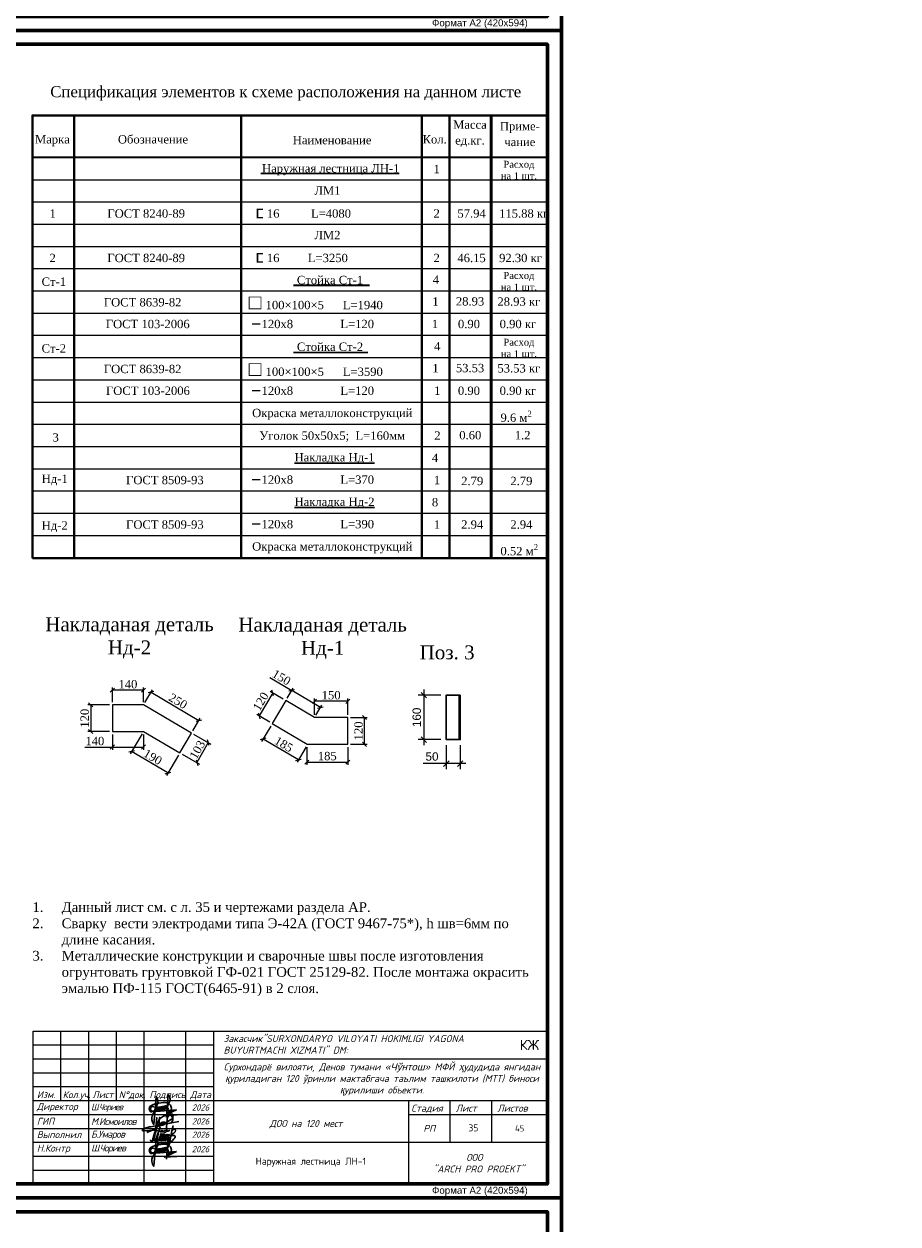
# Model space of a CAD drawing. Header units: millimetres. Extents: x 2063114 to 14983986, y -126020516 to 213791.
# Tile 214 of 256: x 2360466 to 2391897, y -1369943 to -1326772. Entities that reach past the tile are written whole.
import ezdxf
from ezdxf.enums import TextEntityAlignment as Align

# ---------------------------------------------------------------- set-up
doc = ezdxf.new("R2010")
doc.units = ezdxf.units.MM
doc.layers.get('Defpoints').update_dxf_attribs({"color": 6, "lineweight": 35})
for name, color, linetype, lineweight in [('0_Ном._пера__7', 7, 'Continuous', 30), ('TABL', 250, 'Continuous', 20), ('TEXT', 7, 'Continuous', 30), ('yol_Ном._пера__7', 7, 'Continuous', 30), ('АСО-Размеры-цепочки', 7, 'Continuous', 13), ('план', 7, 'Continuous', 20), ('Текст', 7, 'Continuous', 15), ('Фундаменты', 252, 'Continuous', 25)]:
    doc.layers.add(name, color=color, linetype=linetype, lineweight=lineweight)
doc.layers.add('_print', color=6, linetype='Continuous', lineweight=60, plot=False)
doc.styles.add('Ages', font='times.ttf')
doc.styles.add('GOST 2.304', font='isocpeur.ttf', dxfattribs={"oblique": 15})
doc.styles.add('PDF ISOCPEUR', font='isocpeur.ttf')
doc.styles.get("Standard").update_dxf_attribs({"font": 'arial.ttf'})
doc.styles.add('TIMES', font='times.ttf')
doc.styles.add('Times New Roman', font='times.ttf')
doc.styles.add('V@ler@Live', font='isocpeui.ttf')
doc.styles.add('СГЕНЕРИР_СТИЛЬ_1', font='times.ttf')
doc.styles.add('СГЕНЕРИР_СТИЛЬ_2', font='timesbd.ttf')
doc.dimstyles.new('10', dxfattribs={"dimtxt": 300, "dimasz": 200, "dimexe": 200, "dimexo": 200, "dimgap": 100, "dimtad": 1, "dimlfac": 0.1, "dimtxsty": 'Standard', "dimblk": 'OBLIQUE', "dimcen": 200, "dimdle": 200, "dimclrd": 256, "dimclre": 256, "dimclrt": 256, "dimadec": 0, "dimazin": 0, "dimtfac": 1, "dimtmove": 0, "dimatfit": 3, "dimldrblk": 'OBLIQUE', "dimfxl": 1, "dimlwd": -1, "dimlwe": -1, "dimarcsym": 0})
doc.dimstyles.new('Sabina 12.5', dxfattribs={"dimtxt": 300, "dimasz": 150, "dimexe": 100, "dimexo": 100, "dimgap": 63, "dimtad": 1, "dimdec": 0, "dimlfac": 0.125, "dimtxsty": 'Times New Roman', "dimblk": 'OBLIQUE', "dimcen": 100, "dimclrd": 256, "dimclre": 256, "dimclrt": 256, "dimadec": 0, "dimazin": 0, "dimtfac": 1, "dimtdec": 0, "dimtmove": 1, "dimatfit": 3, "dimfxl": 800, "dimfxlon": 1, "dimlwd": 13, "dimlwe": 13, "dimarcsym": 0})

# ---------------------------------------------------------------- blocks, each defined once
blk = doc.blocks.new('_Oblique')
at = {"color": 0, "linetype": 'ByBlock', "lineweight": -2}
blk.add_line((-0.5, -0.5), (0.5, 0.5), dxfattribs=at)
blk = doc.blocks.new('*D747')
at = {"transparency": 16777216}
for p, q in [((2374844, -1350717), (2374844, -1352717)), ((2375453, -1350917), (2374644, -1350917)), ((2375453, -1352517), (2374644, -1352517))]:
    blk.add_line(p, q, dxfattribs=at)
at = {"layer": 'Defpoints', "color": 0, "lineweight": 30, "transparency": 16777216}
for p in [(2375653, -1350917), (2374844, -1352517), (2375653, -1352517)]:
    blk.add_point(p, dxfattribs=at)
at = {"transparency": 16777216, "xscale": 200, "yscale": 200, "zscale": 200}
for p, rotation in [((2374844, -1350917), 90), ((2374844, -1352517), 270)]:
    blk.add_blockref('_Oblique', p, dxfattribs=dict(at, rotation=rotation))
at = {"transparency": 16777216, "insert": (2374590, -1351717), "char_height": 300, "attachment_point": 5, "rotation": 90}
blk.add_mtext('160', dxfattribs=at)
blk = doc.blocks.new('*D748')
at = {"transparency": 16777216}
for p, q in [((2375653, -1352717), (2375653, -1353580)), ((2376153, -1352717), (2376153, -1353580)), ((2375653, -1353380), (2374825, -1353380)), ((2376353, -1353380), (2375653, -1353380))]:
    blk.add_line(p, q, dxfattribs=at)
at = {"layer": 'Defpoints', "color": 0, "lineweight": 30, "transparency": 16777216}
for p in [(2375653, -1352517), (2376153, -1352517), (2375653, -1353380)]:
    blk.add_point(p, dxfattribs=at)
at = {"transparency": 16777216, "xscale": 200, "yscale": 200, "zscale": 200, "rotation": 180}
blk.add_blockref('_Oblique', (2375653, -1353380), dxfattribs=at)
at = {"transparency": 16777216, "xscale": 200, "yscale": 200, "zscale": 200}
blk.add_blockref('_Oblique', (2376153, -1353380), dxfattribs=at)
at = {"transparency": 16777216, "insert": (2375139, -1353127), "char_height": 300, "attachment_point": 5}
blk.add_mtext('50', dxfattribs=at)
blk = doc.blocks.new('*D749')
at = {"linetype": 'Continuous', "lineweight": 13, "transparency": 16777216}
for p, q in [((2363643, -1351168), (2363643, -1350641)), ((2364764, -1350741), (2363643, -1350741)), ((2364764, -1351168), (2364764, -1350641))]:
    blk.add_line(p, q, dxfattribs=at)
at = {"layer": 'Defpoints', "color": 0, "lineweight": 30, "transparency": 16777216}
for p in [(2363643, -1350741), (2363643, -1351268), (2364764, -1351268)]:
    blk.add_point(p, dxfattribs=at)
at = {"lineweight": 13, "transparency": 16777216, "xscale": 150, "yscale": 150, "zscale": 150, "rotation": 180}
blk.add_blockref('_Oblique', (2363643, -1350741), dxfattribs=at)
at = {"lineweight": 13, "transparency": 16777216, "xscale": 150, "yscale": 150, "zscale": 150}
blk.add_blockref('_Oblique', (2364764, -1350741), dxfattribs=at)
at = {"transparency": 16777216, "insert": (2364204, -1350525), "char_height": 300, "attachment_point": 5, "style": 'Times New Roman'}
blk.add_mtext('140', dxfattribs=at)
blk = doc.blocks.new('*D750')
at = {"linetype": 'Continuous', "lineweight": 13, "transparency": 16777216}
for p, q in [((2363543, -1351268), (2362765, -1351268)), ((2362865, -1351268), (2362865, -1352228)), ((2363543, -1352228), (2362765, -1352228))]:
    blk.add_line(p, q, dxfattribs=at)
at = {"layer": 'Defpoints', "color": 0, "lineweight": 30, "transparency": 16777216}
for p in [(2363643, -1351268), (2362865, -1352228), (2363643, -1352228)]:
    blk.add_point(p, dxfattribs=at)
at = {"lineweight": 13, "transparency": 16777216, "xscale": 150, "yscale": 150, "zscale": 150}
for p, rotation in [((2362865, -1351268), 90), ((2362865, -1352228), 270)]:
    blk.add_blockref('_Oblique', p, dxfattribs=dict(at, rotation=rotation))
at = {"transparency": 16777216, "insert": (2362650, -1351748), "char_height": 300, "attachment_point": 5, "rotation": 90, "style": 'Times New Roman'}
blk.add_mtext('120', dxfattribs=at)
blk = doc.blocks.new('*D751')
at = {"linetype": 'Continuous', "lineweight": 13, "transparency": 16777216}
for p, q in [((2363643, -1352328), (2363643, -1352885)), ((2364764, -1352328), (2364764, -1352885)), ((2362653, -1352785), (2363643, -1352785)), ((2363643, -1352785), (2364764, -1352785))]:
    blk.add_line(p, q, dxfattribs=at)
at = {"layer": 'Defpoints', "color": 0, "lineweight": 30, "transparency": 16777216}
for p in [(2363643, -1352228), (2364764, -1352228), (2364764, -1352785)]:
    blk.add_point(p, dxfattribs=at)
at = {"lineweight": 13, "transparency": 16777216, "xscale": 150, "yscale": 150, "zscale": 150, "rotation": 180}
blk.add_blockref('_Oblique', (2363643, -1352785), dxfattribs=at)
at = {"lineweight": 13, "transparency": 16777216, "xscale": 150, "yscale": 150, "zscale": 150}
blk.add_blockref('_Oblique', (2364764, -1352785), dxfattribs=at)
at = {"transparency": 16777216, "insert": (2363014, -1352570), "char_height": 300, "attachment_point": 5, "style": 'Times New Roman'}
blk.add_mtext('140', dxfattribs=at)
blk = doc.blocks.new('*D752')
at = {"linetype": 'Continuous', "lineweight": 13, "transparency": 16777216}
for p, q in [((2364815, -1351182), (2365084, -1350725)), ((2365034, -1350811), (2366757, -1351827)), ((2366538, -1352197), (2366807, -1351741))]:
    blk.add_line(p, q, dxfattribs=at)
at = {"layer": 'Defpoints', "color": 0, "lineweight": 30, "transparency": 16777216}
for p in [(2364764, -1351268), (2366757, -1351827), (2366487, -1352284)]:
    blk.add_point(p, dxfattribs=at)
at = {"lineweight": 13, "transparency": 16777216, "xscale": 150, "yscale": 150, "zscale": 150}
for p, rotation in [((2365034, -1350811), 149.4897625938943), ((2366757, -1351827), 329.4897625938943)]:
    blk.add_blockref('_Oblique', p, dxfattribs=dict(at, rotation=rotation))
at = {"transparency": 16777216, "insert": (2366005, -1351133), "char_height": 300, "attachment_point": 5, "rotation": 329.4898, "style": 'Times New Roman'}
blk.add_mtext('250', dxfattribs=at)
blk = doc.blocks.new('*D753')
at = {"linetype": 'Continuous', "lineweight": 13, "transparency": 16777216}
for p, q in [((2366562, -1352325), (2367181, -1352675)), ((2367094, -1352626), (2366686, -1353346)), ((2366155, -1353045), (2366773, -1353395))]:
    blk.add_line(p, q, dxfattribs=at)
at = {"layer": 'Defpoints', "color": 0, "lineweight": 30, "transparency": 16777216}
for p in [(2366475, -1352276), (2366068, -1352996), (2366686, -1353346)]:
    blk.add_point(p, dxfattribs=at)
at = {"lineweight": 13, "transparency": 16777216, "xscale": 150, "yscale": 150, "zscale": 150}
for p, rotation in [((2367094, -1352626), 60.51782099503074), ((2366686, -1353346), 240.5178209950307)]:
    blk.add_blockref('_Oblique', p, dxfattribs=dict(at, rotation=rotation))
at = {"transparency": 16777216, "insert": (2366702, -1352880), "char_height": 300, "attachment_point": 5, "rotation": 60.5178, "style": 'Times New Roman'}
blk.add_mtext('103', dxfattribs=at)
blk = doc.blocks.new('*D733')
at = {"linetype": 'Continuous', "lineweight": 13, "transparency": 16777216}
for p, q in [((2364710, -1352312), (2364285, -1353034)), ((2365642, -1353718), (2364336, -1352948)), ((2366017, -1353082), (2365591, -1353804))]:
    blk.add_line(p, q, dxfattribs=at)
at = {"layer": 'Defpoints', "color": 0, "lineweight": 30, "transparency": 16777216}
for p in [(2364761, -1352226), (2364336, -1352948), (2366068, -1352996)]:
    blk.add_point(p, dxfattribs=at)
at = {"lineweight": 13, "transparency": 16777216, "xscale": 150, "yscale": 150, "zscale": 150}
for p, rotation in [((2364336, -1352948), 149.4763338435), ((2365642, -1353718), 329.4763338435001)]:
    blk.add_blockref('_Oblique', p, dxfattribs=dict(at, rotation=rotation))
at = {"transparency": 16777216, "insert": (2365098, -1353147), "char_height": 300, "attachment_point": 5, "rotation": 329.4763, "style": 'Times New Roman'}
blk.add_mtext('190', dxfattribs=at)
blk = doc.blocks.new('*D754')
at = {"linetype": 'Continuous', "lineweight": 13, "transparency": 16777216}
for p, q in [((2369792, -1351064), (2369324, -1350788)), ((2369411, -1350839), (2368923, -1351666)), ((2369304, -1351891), (2368837, -1351616))]:
    blk.add_line(p, q, dxfattribs=at)
at = {"layer": 'Defpoints', "color": 0, "lineweight": 30, "transparency": 16777216}
for p in [(2369878, -1351114), (2368923, -1351666), (2369390, -1351942)]:
    blk.add_point(p, dxfattribs=at)
at = {"lineweight": 13, "transparency": 16777216, "xscale": 150, "yscale": 150, "zscale": 150}
for p, rotation in [((2369411, -1350839), 59.48976259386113), ((2368923, -1351666), 239.4897625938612)]:
    blk.add_blockref('_Oblique', p, dxfattribs=dict(at, rotation=rotation))
at = {"transparency": 16777216, "insert": (2368981, -1351143), "char_height": 300, "attachment_point": 5, "rotation": 59.4898, "style": 'Times New Roman'}
blk.add_mtext('120', dxfattribs=at)
blk = doc.blocks.new('*D755')
at = {"linetype": 'Continuous', "lineweight": 13, "transparency": 16777216}
for p, q in [((2369304, -1350285), (2370093, -1350749)), ((2369928, -1351028), (2370144, -1350663)), ((2371127, -1351359), (2370093, -1350749)), ((2370962, -1351638), (2371177, -1351272))]:
    blk.add_line(p, q, dxfattribs=at)
at = {"layer": 'Defpoints', "color": 0, "lineweight": 30, "transparency": 16777216}
for p in [(2370093, -1350749), (2369878, -1351114), (2370911, -1351724)]:
    blk.add_point(p, dxfattribs=at)
at = {"lineweight": 13, "transparency": 16777216, "xscale": 150, "yscale": 150, "zscale": 150}
for p, rotation in [((2370093, -1350749), 149.4897625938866), ((2371127, -1351359), 329.4897625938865)]:
    blk.add_blockref('_Oblique', p, dxfattribs=dict(at, rotation=rotation))
at = {"transparency": 16777216, "insert": (2369725, -1350282), "char_height": 300, "attachment_point": 5, "rotation": 329.4898, "style": 'Times New Roman'}
blk.add_mtext('150', dxfattribs=at)
blk = doc.blocks.new('*D756')
at = {"linetype": 'Continuous', "lineweight": 13, "transparency": 16777216}
for p, q in [((2369340, -1352028), (2369012, -1352584)), ((2370335, -1353247), (2369063, -1352497)), ((2370612, -1352777), (2370284, -1353333))]:
    blk.add_line(p, q, dxfattribs=at)
at = {"layer": 'Defpoints', "color": 0, "lineweight": 30, "transparency": 16777216}
for p in [(2369390, -1351942), (2369063, -1352497), (2370663, -1352691)]:
    blk.add_point(p, dxfattribs=at)
at = {"lineweight": 13, "transparency": 16777216, "xscale": 150, "yscale": 150, "zscale": 150}
for p, rotation in [((2369063, -1352497), 149.4897625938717), ((2370335, -1353247), 329.4897625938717)]:
    blk.add_blockref('_Oblique', p, dxfattribs=dict(at, rotation=rotation))
at = {"transparency": 16777216, "insert": (2369808, -1352686), "char_height": 300, "attachment_point": 5, "rotation": 329.4898, "style": 'Times New Roman'}
blk.add_mtext('185', dxfattribs=at)
blk = doc.blocks.new('*D757')
at = {"linetype": 'Continuous', "lineweight": 13, "transparency": 16777216}
for p, q in [((2370635, -1352784), (2370635, -1353426)), ((2372111, -1352784), (2372111, -1353426)), ((2370635, -1353326), (2372111, -1353326))]:
    blk.add_line(p, q, dxfattribs=at)
at = {"layer": 'Defpoints', "color": 0, "lineweight": 30, "transparency": 16777216}
for p in [(2370635, -1352684), (2372111, -1352684), (2372111, -1353326)]:
    blk.add_point(p, dxfattribs=at)
at = {"lineweight": 13, "transparency": 16777216, "xscale": 150, "yscale": 150, "zscale": 150, "rotation": 180}
blk.add_blockref('_Oblique', (2370635, -1353326), dxfattribs=at)
at = {"lineweight": 13, "transparency": 16777216, "xscale": 150, "yscale": 150, "zscale": 150}
blk.add_blockref('_Oblique', (2372111, -1353326), dxfattribs=at)
at = {"transparency": 16777216, "insert": (2371373, -1353110), "char_height": 300, "attachment_point": 5, "style": 'Times New Roman'}
blk.add_mtext('185', dxfattribs=at)
blk = doc.blocks.new('*D758')
at = {"linetype": 'Continuous', "lineweight": 13, "transparency": 16777216}
for p, q in [((2370911, -1351624), (2370911, -1351037)), ((2372111, -1351137), (2370911, -1351137)), ((2372111, -1351624), (2372111, -1351037))]:
    blk.add_line(p, q, dxfattribs=at)
at = {"layer": 'Defpoints', "color": 0, "lineweight": 30, "transparency": 16777216}
for p in [(2370911, -1351137), (2370911, -1351724), (2372111, -1351724)]:
    blk.add_point(p, dxfattribs=at)
at = {"lineweight": 13, "transparency": 16777216, "xscale": 150, "yscale": 150, "zscale": 150, "rotation": 180}
blk.add_blockref('_Oblique', (2370911, -1351137), dxfattribs=at)
at = {"lineweight": 13, "transparency": 16777216, "xscale": 150, "yscale": 150, "zscale": 150}
blk.add_blockref('_Oblique', (2372111, -1351137), dxfattribs=at)
at = {"transparency": 16777216, "insert": (2371511, -1350921), "char_height": 300, "attachment_point": 5, "style": 'Times New Roman'}
blk.add_mtext('150', dxfattribs=at)
blk = doc.blocks.new('*D734')
at = {"linetype": 'Continuous', "lineweight": 13, "transparency": 16777216}
for p, q in [((2372211, -1351724), (2372813, -1351724)), ((2372713, -1352684), (2372713, -1351724)), ((2372211, -1352684), (2372813, -1352684))]:
    blk.add_line(p, q, dxfattribs=at)
at = {"layer": 'Defpoints', "color": 0, "lineweight": 30, "transparency": 16777216}
for p in [(2372111, -1351724), (2372713, -1351724), (2372111, -1352684)]:
    blk.add_point(p, dxfattribs=at)
at = {"lineweight": 13, "transparency": 16777216, "xscale": 150, "yscale": 150, "zscale": 150}
for p, rotation in [((2372713, -1351724), 90), ((2372713, -1352684), 270)]:
    blk.add_blockref('_Oblique', p, dxfattribs=dict(at, rotation=rotation))
at = {"transparency": 16777216, "insert": (2372497, -1352204), "char_height": 300, "attachment_point": 5, "rotation": 90, "style": 'Times New Roman'}
blk.add_mtext('120', dxfattribs=at)
blk = doc.blocks.new('*U1590')
at = {"color": 0, "ltscale": 25}
blk.add_lwpolyline([(-59400, 42000), (0, 42000), (0, 0), (-59400, 0)], close=True, dxfattribs=at)
at = {"color": 0, "lineweight": 60, "ltscale": 25}
blk.add_lwpolyline([(-57400, 41500), (-500, 41500), (-500, 500), (-57400, 500)], close=True, dxfattribs=at)
at = {"color": 0, "insert": (-2932, 396), "char_height": 250, "width": 4526.16, "attachment_point": 2}
blk.add_mtext('Формат А2 (420х594)', dxfattribs=at)
blk = doc.blocks.new('A$Ceb54b23e')
at = {"color": 5, "lineweight": 30, "ltscale": 0.1}
for p, q in [((-12.57, -11.1), (7.26, -9.39)), ((7.26, -9.39), (-2.6, -13.87)), ((-2.6, -13.87), (7.49, -13.43))]:
    blk.add_line(p, q, dxfattribs=at)
at = {"color": 5, "lineweight": 30, "ltscale": 0.1, "flags": 128}
for points in [[(-10.2, -9.67), (-8.52, -5.97, 0.342251), (-9.14, 1.03), (-10.34, -14.39)], [(-1.14, -9.14), (1.12, -4.18, 0.342251), (0.5, 2.82), (-0.93, -15.6)], [(-9.81, -10.51), (-11.91, -13.54, 0.28279), (-11, -21.19), (-9.61, -5.79)], [(-9.81, -10.51), (-9.44, -8.24, -0.681159), (-8.23, -7.98), (-8.62, -10.62)], [(-8.62, -10.63), (-8.17, -7.86, -0.681159), (-6.97, -7.6), (-7.35, -10.24)], [(-7.4, -10.51), (-6.95, -7.75, -0.681159), (-5.74, -7.48), (-6.13, -10.13)], [(-6.15, -10.27), (-5.7, -7.5, -0.681159), (-4.49, -7.24), (-4.88, -9.88)], [(-4.9, -10.02), (-4.45, -7.25, -0.681159), (-3.25, -6.99), (-3.63, -9.64)], [(-3.64, -9.64), (-3.19, -6.88, -0.681159), (-1.98, -6.62), (-2.37, -9.26)], [(-2.41, -9.53), (-1.96, -6.76, -0.681159), (-0.75, -6.5), (-1.14, -9.14)]]:
    blk.add_lwpolyline(points, format="xyb", dxfattribs=at)
at = {"color": 5, "lineweight": 30, "ltscale": 0.1}
for centre, radius, start, end in [((-11.53, -8.6), 3.14, 145.20054, 214.39775), ((-6.97, -15.76), 11.45, 107.92907, 128.55015), ((-11.81, -8.63), 1.91, 91.31881, 327.17595), ((-11.74, -7.9), 1.19, 28.74852, 95.44504), ((4.48, -62.51), 59.56, 97.39589, 104.56598), ((-2.27, -9.29), 5.91, 38.72853, 98.93361), ((0.01, -8.8), 3.01, 257.73222, 354.12117), ((-0.18, -10.53), 1.3, 249.35584, 101.75822), ((-0.31, -8.48), 0.874, 261.08847, 90.02558), ((-1.42, -8.11), 4.53, 347.3913, 33.89819), ((-12.85, -9.67), 1.46, 208.97145, 280.81106)]:
    blk.add_arc(centre, radius, start, end, dxfattribs=at)
blk = doc.blocks.new('0651961')
at = {"color": 5, "lineweight": 30, "ltscale": 5}
for points in [[(5137317, -541320, 0.2715751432), (5382614, -248941, 0.2715751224), (5247219, 107884, 0.1639156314), (4609277, 40182, 0.0814145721), (4339755, -141506, 0.0814145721), (4142343, -399733, 0.5482657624), (4316023, -672030, 0.0177008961), (4712274, -564290), (5289922, -193920, 0.2550391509), (5420947, 170315, 0.2380928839), (5234407, 214137, 0.2534934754), (4912304, -193484), (4857022, -909949, -0.0677849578), (4891110, -1058859, -0.0661204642), (4884797, -1207770, -0.2588071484), (4704209, -1307956, -0.0421462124), (4668516, -1304942), (3851592, -1120468), (2972301, -1180746, -0.1909887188), (2886198, -1173851, -0.1909887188), (2828209, -1109833, -0.0859708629), (3157608, -918703, -0.0859708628), (3532102, -849502), (5902229, -394466)], [(3206207, -1307066), (3867804, -1032897, 0.2811521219), (3971617, -862869), (4043335, -58764), (3989253, -665135), (4215347, -579925), (4274470, -57353), (4189082, -812073)]]:
    blk.add_lwpolyline(points, format="xyb", dxfattribs=at)
for points in [[(4222872, -513416), (4189082, -812073), (4309366, -773304), (4343156, -474647)], [(4343156, -474647), (4309366, -773304), (4429650, -734535), (4463439, -435878)], [(4463439, -435878), (4429650, -734535), (4549933, -695766), (4583723, -397109)], [(4583723, -397109), (4549933, -695766), (4670217, -656997), (4700833, -397440)]]:
    blk.add_lwpolyline(points, dxfattribs=at)
blk = doc.blocks.new('A$Cb977a79e')
at = {"color": 5, "lineweight": 30}
blk.add_open_spline([(548, 429), (550, 418), (553, 396), (564, 386), (626, 392), (622, 434), (622, 479), (756, 865), (734, 788), (778, 927), (614, 357), (673, 405), (701, 400), (861, 828), (836, 827), (737, 402), (763, 392), (806, 405), (896, 676), (874, 574), (827, 388), (858, 386), (956, 684), (927, 558), (885, 387), (915, 386), (1002, 672), (972, 547), (933, 386), (970, 387), (1059, 660), (1027, 538), (996, 387), (1026, 387), (1102, 661), (1078, 532), (1060, 451), (1065, 379), (1062, 539), (1106, 661), (1046, 399), (1086, 399), (1148, 656), (1126, 536), (1112, 402), (1114, 395), (1144, 650), (1127, 544), (1104, 380), (1143, 413), (1160, 420), (1127, 264), (1135, 291), (1269, 919), (1263, 846), (1236, 770), (1216, 677), (1243, 753), (1339, 783), (1342, 676), (1241, 606), (1144, 555), (1313, 575), (1358, 512), (1212, 380), (1139, 314)], degree=3, knots=[0, 0, 0, 0, 1, 2, 3, 4, 5, 6, 7, 7.047701, 8, 9, 10, 11, 11.055697, 12, 13, 14, 15, 16, 17, 18, 19, 20, 21, 22, 23, 24, 25, 26, 27, 28, 29, 30, 31, 32, 33, 34, 35, 36, 37, 38, 39, 40, 41, 42, 43, 44, 45, 45.157491, 45.43525, 46, 47, 48, 49, 50, 51, 52, 53, 54, 55, 56, 57, 58, 59, 59, 59, 59], dxfattribs=at)
for points in [[(876, 664), (884, 753), (933, 709), (966, 688), (1004, 756), (1083, 670), (1156, 738)], [(801, 313), (838, 358), (886, 314), (919, 292), (958, 361), (1036, 275), (1100, 346)]]:
    blk.add_open_spline(points, degree=3, dxfattribs=at)
blk = doc.blocks.new('shtammp')
for p, q in [((2284257, -164060), (2302757, -164060)), ((2284257, -169560), (2284257, -164060)), ((2285257, -166560), (2285257, -164060)), ((2286257, -169560), (2286257, -164060)), ((2287257, -166560), (2287257, -164060)), ((2288257, -169560), (2288257, -164060)), ((2289757, -169560), (2289757, -164060)), ((2290757, -169560), (2290757, -164060)), ((2302757, -164060), (2302757, -169560)), ((2290757, -165060), (2302757, -165060)), ((2284257, -166060), (2290757, -166060)), ((2284257, -166560), (2290757, -166560)), ((2290757, -166560), (2302757, -166560)), ((2297757, -166560), (2297757, -169560)), ((2299257, -168060), (2299257, -166560)), ((2300757, -168060), (2300757, -166560)), ((2297757, -167060), (2302757, -167060)), ((2290757, -168060), (2302757, -168060)), ((2284257, -169560), (2302757, -169560))]:
    blk.add_line(p, q)
for points in [[(2284257, -164560), (2290757, -164560)], [(2284257, -165060), (2290757, -165060)], [(2284257, -165560), (2290757, -165560)], [(2284257, -167060), (2290757, -167060)], [(2284257, -167560), (2290757, -167560)], [(2284257, -168060), (2290757, -168060)], [(2284257, -168560), (2290757, -168560)], [(2284257, -169060), (2290757, -169060)]]:
    blk.add_lwpolyline(points)
at = {"ltscale": 100, "xscale": 44.85990809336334, "yscale": 44.85990809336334, "zscale": 44.85990809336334}
for p in [(2289092, -166472), (2289092, -167972)]:
    blk.add_blockref('A$Ceb54b23e', p, dxfattribs=at)
at = {"xscale": 0.0004276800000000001, "yscale": 0.0004276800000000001, "zscale": 0.0004276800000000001}
blk.add_blockref('0651961', (2286977, -167145), dxfattribs=at)
at = {"ltscale": 25, "xscale": 1.13408174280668, "yscale": 1.13408174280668, "zscale": 1.13408174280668}
blk.add_blockref('A$Cb977a79e', (2287861, -168457), dxfattribs=at)
at = {"style": 'GOST 2.304', "oblique": 15}
for s, p in [('Изм.   ', (2284395, -166473)), ('Кол.уч.', (2285323, -166473)), ('Лист', (2286391, -166473)), ('N%%dдок.', (2287337, -166475)), ('Подпись', (2288441, -166473)), ('Дата', (2289909, -166473)), ('Лист  ', (2299457, -166960)), ('Листов ', (2300957, -166960))]:
    blk.add_text(s, height=250, dxfattribs=at).set_placement(p)
at = {"style": 'GOST 2.304', "oblique": 15, "width": 1.019608}
blk.add_text('Стадия ', height=250, dxfattribs=at).set_placement((2297857, -166960), (2299157, -166960), align=Align.FIT)
at = {"style": 'GOST 2.304', "oblique": 15}
blk.add_text('РП', height=250, dxfattribs=at).set_placement((2298507, -167560), align=Align.MIDDLE)
at = {"style": 'GOST 2.304'}
for s, insert, char_height, width, attachment_point in [('{\\C256;\\c0;Закасчик"SURXONDARYO VILOYATI HOKIMLIGI YAGONA BUYURTMACHI XIZMATI" DM:}', (2291109, -164539), 250, 10736.65, 4), ('{\\C250;\\c2432280;Сурхондарё вилояти, Денов тумани «\\fArial|b0|i0|c204|p34;Чўнтош\\fISOCPEUR|b0|i0|c204|p34;» МФЙ \\fArial|b0|i0|c204|p34;ҳ\\fISOCPEUR|b0|i0|c204|p34;удудида янгидан \\fArial|b0|i0|c204|p34;қ\\fISOCPEUR|b0|i0|c204|p34;уриладиган 120 ўринли мактабгача таълим ташкилоти (МТТ) биноси \\fArial|b0|i0|c204|p34;қ\\fISOCPEUR|b0|i0|c204|p34;урилиши объекти.}', (2296806, -165801), 250, 11430.2, 5), ('2026', (2290281, -166810), 225, 900, 5), ('2026', (2290281, -167307), 225, 900, 5), ('2026', (2290281, -167787), 225, 900, 5), ('2026', (2290281, -168308), 225, 900, 5), ('ООО\\P  "ARCH PRO PROEKT" ', (2300128, -168814), 250, 5588.09, 5)]:
    blk.add_mtext(s, dxfattribs=dict(at, insert=insert, char_height=char_height, width=width, attachment_point=attachment_point))
at = {"linetype": 'Continuous', "char_height": 225, "style": 'PDF ISOCPEUR'}
for s, insert, width, attachment_point in [('{\\H1.6x;КЖ }', (2302457, -164560), 11400, 6), ('45', (2301757, -167560), 1900, 5)]:
    blk.add_mtext(s, dxfattribs=dict(at, insert=insert, width=width, attachment_point=attachment_point))
at = {"attachment_point": 4, "style": 'GOST 2.304'}
for s, insert, char_height in [('Директор', (2284393, -166810), 250), ('{\\T0.8;\\C7;Ш.Чориев}', (2286344, -166823), 230), ('ГИП', (2284393, -167307), 250), ('{\\T0.9;М.Исмоилов }', (2286344, -167314), 250), ('{\\C256;\\c0;ДОО на 120 мест}', (2292765, -167410), 250), ('Выполнил', (2284393, -167787), 250), ('{\\T0.9;Б.Умаров}', (2286344, -167805), 250), ('Н.Контр', (2284393, -168308), 250), ('{\\T0.8;\\C7;Ш.Чориев}', (2286344, -168302), 250)]:
    blk.add_mtext(s, dxfattribs=dict(at, insert=insert, char_height=char_height))

msp = doc.modelspace()

# ---------------------------------------------------------------- linework, layer by layer
at = {"lineweight": 30}
for p, q in [((2368988.89105, -1332156.3675), (2373952.21865, -1332156.3675)), ((2370161.22112, -1338585.96642), (2372834.36736, -1338585.96642))]:
    msp.add_line(p, q, dxfattribs=at)
at = {"lineweight": 35}
msp.add_line((2370162.92058, -1336168.50359), (2372886.26717, -1336168.50359), dxfattribs=at)
at = {"lineweight": 40}
msp.add_line((2379270.7872, -1345984.84731), (2360770.7872, -1345984.84731), dxfattribs=at)
for points in [[(2379270.7872, -1330060.83261), (2360770.7872, -1330060.83261), (2360770.7872, -1345984.84731)], [(2362270.7872, -1345984.84731), (2362270.7872, -1330060.71871)], [(2368270.7872, -1345984.84731), (2368270.7872, -1330060.71871)], [(2374770.7872, -1345984.84731), (2374770.7872, -1330060.83261)], [(2375770.7872, -1345984.84731), (2375770.7872, -1330060.71871)]]:
    msp.add_lwpolyline(points, dxfattribs=at)
at = {"lineweight": 50}
msp.add_lwpolyline([(2377270.7872, -1345984.84731), (2377270.7872, -1330060.71871)], dxfattribs=at)
at = {"lineweight": 20, "const_width": 50}
for points in [[(2369064.13203, -1333739.12497), (2368864.13203, -1333739.12497), (2368864.13203, -1333439.12497), (2369064.13203, -1333439.12497)], [(2368671.00221, -1337564.84739), (2368971.00221, -1337564.84739)], [(2368671.00221, -1339964.84739), (2368971.00221, -1339964.84739)], [(2368671.00221, -1343164.84739), (2368971.00221, -1343164.84739)], [(2368671.00221, -1344764.84739), (2368971.00221, -1344764.84739)]]:
    msp.add_lwpolyline(points, dxfattribs=at)
at = {"lineweight": 30}
msp.add_lwpolyline([(2376153.46671, -1350916.54624), (2376153.46671, -1352516.50384), (2375653.46671, -1352516.50384), (2375653.46671, -1350916.54624)], close=True, dxfattribs=at)
msp.add_lwpolyline([(2376103.46671, -1350916.54624), (2376103.46671, -1352516.50384)])
at = {"layer": '_print', "ltscale": 100}
for points in [[(2379792.08613, -1327001.43901), (2320392.08613, -1327001.43901), (2320392.08613, -1285001.43901), (2379792.08613, -1285001.43901)], [(2379792.08613, -1369001.43901), (2320392.08613, -1369001.43901), (2320392.08613, -1327001.43901), (2379792.08613, -1327001.43901)], [(2379792.08613, -1411001.43901), (2320392.08613, -1411001.43901), (2320392.08613, -1369001.43901), (2379792.08613, -1369001.43901)]]:
    msp.add_lwpolyline(points, close=True, dxfattribs=at)
at = {"layer": 'TABL'}
for p, q in [((2379270.7872, -1331560.71871), (2360770.7872, -1331560.71871)), ((2379270.7872, -1333184.84731), (2360770.7872, -1333184.84731))]:
    msp.add_line(p, q, dxfattribs=at)
at = {"layer": 'TABL', "lineweight": 25}
for p, q in [((2379270.7872, -1332384.84731), (2360770.7872, -1332384.84731)), ((2379270.7872, -1333984.84731), (2360770.7872, -1333984.84731)), ((2379270.7872, -1334784.84731), (2360770.7872, -1334784.84731)), ((2379270.7872, -1335584.84731), (2360770.7872, -1335584.84731)), ((2379270.7872, -1336384.84731), (2360770.7872, -1336384.84731)), ((2379270.7872, -1337184.84731), (2360770.7872, -1337184.84731)), ((2379270.7872, -1337984.84731), (2360770.7872, -1337984.84731)), ((2379270.7872, -1338784.84731), (2360770.7872, -1338784.84731)), ((2379270.7872, -1339584.84731), (2360770.7872, -1339584.84731)), ((2379270.7872, -1340384.84731), (2360770.7872, -1340384.84731)), ((2379270.7872, -1341184.84731), (2360770.7872, -1341184.84731)), ((2379270.7872, -1341984.84731), (2360770.7872, -1341984.84731)), ((2379270.7872, -1342784.84731), (2360770.7872, -1342784.84731)), ((2379270.7872, -1343584.84731), (2360770.7872, -1343584.84731)), ((2379270.7872, -1344384.84731), (2360770.7872, -1344384.84731)), ((2379270.7872, -1345184.84731), (2360770.7872, -1345184.84731))]:
    msp.add_line(p, q, dxfattribs=at)
at = {"layer": 'TABL', "const_width": 40}
msp.add_lwpolyline([(2379270.7872, -1331584.84731), (2360770.7872, -1331584.84731)], dxfattribs=at)
at = {"layer": 'TEXT', "const_width": 50}
msp.add_lwpolyline([(2369064.13203, -1335339.12497), (2368864.13203, -1335339.12497), (2368864.13203, -1335039.12497), (2369064.13203, -1335039.12497)], dxfattribs=at)
at = {"layer": 'АСО-Размеры-цепочки'}
for points in [[(2372111.49013, -1352683.67342), (2372111.49013, -1351723.67342), (2370911.49013, -1351723.67342), (2369877.68497, -1351114.46681), (2369390.30035, -1351941.54373), (2370649.67195, -1352683.67342)], [(2364764.43391, -1351268.28005), (2363642.90747, -1351268.28005), (2363642.90747, -1352228.28005), (2364764.43391, -1352228.28005), (2366067.54192, -1352996.18298), (2366487.44251, -1352283.6244)]]:
    msp.add_lwpolyline(points, close=True, dxfattribs=at)

# ---------------------------------------------------------------- block references
for name, p in [('*U1590', (2379792.08613, -1327001.43901)), ('*U1590', (2379792.08613, -1369001.43901)), ('shtammp', (76534.83464, -1198941.75506)), ('*U1590', (2379792.08613, -1411001.43901))]:
    msp.add_blockref(name, p)

# ---------------------------------------------------------------- texts
for s, insert, char_height, width, attachment_point, style in [('Ст-1', (2361099.23008, -1335892.77213), 300, 827.3576063, 1, 'Times New Roman'), ('  {\\H1.66667x;□\\H0.8x; }100×100×5      L=1940', (2368320.7872, -1336784.84731), 300, 6301.7079357, 4, 'Ages'), ('{\\H1.2x;1}', (2375263.81889, -1336752.81784), 250, 986.0633924, 5, 'Ages'), ('{\\H1.2x;28.93}', (2376506.90411, -1336752.81784), 250, 986.0633924, 5, 'Ages'), ('{\\H1.2x;28.93 кг}', (2378260.43055, -1336761.86675), 250, 2090.7129109, 5, 'Ages'), ('Ст-2', (2361099.23008, -1338292.77213), 300, 827.3576063, 1, 'Times New Roman'), ('Стойка Ст-2', (2371471.64117, -1338384.84731), 300, 6301.7079357, 5, 'Ages'), ('  {\\H1.66667x;□\\H0.8x; }100×100×5      L=3590', (2368320.7872, -1339184.84731), 300, 6301.7079357, 4, 'Ages'), ('{\\H1.2x;1}', (2375263.81889, -1339152.81784), 250, 986.0633924, 5, 'Ages'), ('{\\H1.2x;53.53 кг}', (2378260.43055, -1339161.86675), 250, 2090.7129109, 5, 'Ages'), ('3', (2361492.41444, -1341492.77213), 300, 827.3576063, 1, 'Times New Roman')]:
    msp.add_mtext(s, dxfattribs=dict(insert=insert, char_height=char_height, width=width, attachment_point=attachment_point, style=style))
at = {"color": 0, "insert": (2360770.7872, -1358367.2682), "char_height": 350, "width": 17944.4294896, "attachment_point": 1, "style": 'TIMES'}
msp.add_mtext('\\pi-1050,l1050,t1050;1.^IДанный лист см. c л. 35 и чертежами раздела АР.\\P2.^IСварку  вести электродами типа Э-42A (ГОСТ 9467-75*), h шв=6мм по длине касания.\\P3.^IМеталлические конструкции и сварочные швы после изготовления огрунтовать грунтовкой ГФ-021 ГОСТ 25129-82. После монтажа окрасить эмалью ПФ-115 ГОСТ(6465-91) в 2 слоя. ', dxfattribs=at)
at = {"color": 7, "lineweight": 30, "insert": (2370780.0428, -1367718.91853), "char_height": 250, "width": 7000, "attachment_point": 5}
msp.add_mtext('{\\fISOCPEUR|b0|i0|c204|p34;\\C0;Наружная лестница ЛН-1}', dxfattribs=at)
at = {"layer": '0_Ном._пера__7', "linetype": 'Continuous', "char_height": 500, "attachment_point": 5, "style": 'СГЕНЕРИР_СТИЛЬ_2'}
for s, insert in [('{\\fTimes New Roman|b0|i0|c204|p22;Накладаная деталь\\PНд-2}', (2364259.96118, -1348857.86334)), ('{\\fTimes New Roman|b0|i0|c204|p22;Накладаная деталь\\PНд-1}', (2371204.86841, -1348871.98452))]:
    msp.add_mtext(s, dxfattribs=dict(at, insert=insert))
at = {"layer": 'TEXT', "style": 'TIMES'}
for s, height, p in [('Спецификация элементов к схеме расположения на данном листе', 400, (2369879.07432, -1329406.4664)), ('Масса', 300, (2376503.16951, -1330542.89427)), ('Приме-', 300, (2378297.19515, -1330598.0413)), ('Марка', 300, (2361488.98879, -1331070.46794)), ('Обозначение', 300, (2365104.91984, -1331070.46794)), ('Наименование', 300, (2371546.19617, -1331098.0413)), ('Кол.', 300, (2375233.5511, -1331070.46794)), ('ед.кг.', 300, (2376503.16951, -1331109.56094)), ('чание', 300, (2378297.19515, -1331164.70796))]:
    msp.add_text(s, height=height, dxfattribs=at).set_placement(p, align=Align.CENTER)
for s, p in [('Наружная лестница ЛН-1', (2369027.56141, -1332114.84739)), ('1', (2375194.69421, -1332139.12497)), ('ЛМ1', (2370909.70146, -1332914.84739)), ('ГОСТ 8240-89', (2363464.13203, -1333739.12497)), ('  16          L=4080', (2368974.24165, -1333739.12497)), ('2', (2375194.69421, -1333739.12497)), ('57.94', (2376051.68113, -1333739.12497)), ('115.88 кг', (2377551.68113, -1333739.12497)), ('ЛМ2', (2370909.70146, -1334514.84739)), ('2', (2361384.59801, -1335339.12497)), ('ГОСТ 8240-89', (2363464.13203, -1335339.12497)), ('  16         L=3250', (2368974.24165, -1335339.12497)), ('2', (2375194.69421, -1335339.12497)), ('46.15', (2376051.68113, -1335339.12497)), ('92.30 кг', (2377551.68113, -1335339.12497)), ('4', (2375169.12138, -1336114.84739)), ('ГОСТ 103-2006', (2363406.50054, -1337714.84739)), ('   120х8               L=120', (2368671.00221, -1337714.84739)), ('1', (2375131.68186, -1337714.84739)), ('0.90', (2376071.00221, -1337714.84739)), ('0.90 кг', (2377571.00221, -1337714.84739)), ('4', (2375214.01528, -1338514.84739)), ('ГОСТ 103-2006', (2363413.27618, -1340114.84739)), ('   120х8               L=120', (2368671.00221, -1340114.84739)), ('1', (2375214.01528, -1340114.84739)), ('0.90', (2376071.00221, -1340114.84739)), ('0.90 кг', (2377571.00221, -1340114.84739)), ('Окраска металлоконструкций', (2368671.00221, -1340914.84739)), ('   120х8               L=370', (2368671.00221, -1343314.84739)), ('   120х8               L=390', (2368671.00221, -1344914.84739)), ('Окраска металлоконструкций', (2368671.00221, -1345714.84739))]:
    msp.add_text(s, height=300, dxfattribs=at).set_placement(p)
for s, insert, char_height, width, attachment_point in [('Расход \\Pна 1 шт.', (2378264.33329, -1332029.99741), 250, 2000, 5), ('Расход \\Pна 1 шт.', (2378264.33329, -1336029.99741), 250, 2000, 5), ('Стойка Ст-1', (2371471.64117, -1335984.84731), 300, 6301.7079357, 5), ('ГОСТ 8639-82', (2364732.98256, -1336784.84731), 300, 4824.3907198, 5), ('Расход \\Pна 1 шт.', (2378264.33329, -1338429.99741), 250, 2000, 5), ('ГОСТ 8639-82', (2364732.98256, -1339184.84731), 300, 4824.3907198, 5), ('53.53', (2376506.90411, -1339152.81784), 300, 986.0633924, 5), ('\\A1;9.6 м{\\H0.7x;\\S2^ ;}', (2377602.08257, -1340684.59925), 300, 1172.0894016, 1), ('\\A1;0.52 м{\\H0.7x;\\S2^ ;}', (2377600.56851, -1345484.59925), 300, 1394.6820476, 1)]:
    msp.add_mtext(s, dxfattribs=dict(at, insert=insert, char_height=char_height, width=width, attachment_point=attachment_point))
at = {"layer": 'yol_Ном._пера__7', "linetype": 'Continuous', "char_height": 300, "attachment_point": 4, "style": 'СГЕНЕРИР_СТИЛЬ_1'}
for s, insert in [('Уголок 50х50х5;  L=160мм', (2368928.77846, -1341615.52227)), ('0.60', (2376119.05691, -1341568.68776)), ('1.2', (2378114.54824, -1341568.68776)), ('{\\LНакладка Нд-1}', (2370196.27796, -1342405.95977)), ('4 ', (2375134.27415, -1342378.05951)), ('Нд-1', (2361103.22434, -1343178.05977)), ('{ГОСТ 8509-93}', (2364136.27885, -1343181.09678)), ('{1}', (2375208.35989, -1343178.0596)), ('2.79', (2376188.44739, -1343215.52187)), ('2.79', (2377956.18797, -1343215.52187)), ('{\\LНакладка Нд-2}', (2370196.27796, -1344005.95977)), ('Нд-2', (2361103.22434, -1344857.84084)), ('{ГОСТ 8509-93}', (2364136.27885, -1344781.09678)), ('{1}', (2375208.35989, -1344778.0596)), ('2.94', (2376188.44739, -1344783.13087)), ('2.94', (2377956.18797, -1344783.13087))]:
    msp.add_mtext(s, dxfattribs=dict(at, insert=insert))
for s, insert, width in [('2', (2375220.53711, -1341578.0596), 6.5794474), ('8', (2375134.27415, -1343978.05951), 124.2460145)]:
    msp.add_mtext(s, dxfattribs=dict(at, insert=insert, width=width))
at = {"layer": 'план', "color": 1, "linetype": 'Continuous', "lineweight": 20, "ltscale": 300, "insert": (2376447.73973, -1366362.69629), "char_height": 250, "width": 312.0384632, "attachment_point": 1, "style": 'V@ler@Live'}
msp.add_mtext('{\\fISOCPEUR|b0|i0|c204|p34;\\C256;35}', dxfattribs=at)
at = {"layer": 'Текст', "lineweight": 30, "ltscale": 10, "style": 'TIMES'}
msp.add_text('1', height=300, dxfattribs=at).set_placement((2361384.59801, -1333739.12497))
at = {"layer": 'Фундаменты', "color": 7, "linetype": 'Continuous', "lineweight": 30, "insert": (2375682.68899, -1349383.36373), "char_height": 500, "attachment_point": 5, "style": 'TIMES'}
msp.add_mtext('Поз. 3', dxfattribs=at)

# ---------------------------------------------------------------- dimensions: what is measured, and where the dimension line sits
for base, p1, p2, angle, picture, middle in [((2370092.83391, -1350749.36559), (2370911.49013, -1351723.67342), (2369877.68497, -1351114.46681), 149.489762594, '*D755', (2369610.08826, -1350477.08818)), ((2364764.43391, -1352785.23494), (2363642.90747, -1352228.28005), (2364764.43391, -1352228.28005), 0, '*D751', (2363013.95289, -1352817.61401))]:
    dim = msp.add_linear_dim(base=base, p1=p1, p2=p2, angle=angle, dimstyle='Sabina 12.5')
    dim.commit()
    dim.dimension.update_dxf_attribs({"geometry": picture, "text_midpoint": middle, "dimtype": 161})
for p1, p2, distance, picture, middle in [((2364764.43391, -1351268.28005), (2363642.90747, -1351268.28005), -527.33869, '*D749', (2364203.67069, -1350525.34582)), ((2364764.43391, -1351268.28005), (2366487.44251, -1352283.6244), 530.37625, '*D752', (2366004.66234, -1351133.26885)), ((2369877.68497, -1351114.46681), (2369390.30035, -1351941.54373), -542.12176, '*D754', (2368981.19007, -1351143.31803)), ((2372111.49013, -1351723.67342), (2370911.49013, -1351723.67342), -587.14315, '*D758', (2371511.49013, -1350920.93474)), ((2363642.90747, -1351268.28005), (2363642.90747, -1352228.28005), -777.74105, '*D750', (2362649.57089, -1351748.28005)), ((2372111.49013, -1352683.67342), (2372111.49013, -1351723.67342), -601.13525, '*D734', (2372497.02985, -1352203.67342)), ((2370662.59502, -1352691.28881), (2369390.30035, -1351941.54373), 645.13742, '*D756', (2369808.37257, -1352686.48313)), ((2366067.54192, -1352996.18298), (2364761.19855, -1352225.96094), 838.12471, '*D733', (2365098.41097, -1353146.95806)), ((2366474.6557, -1352276.08931), (2366067.54192, -1352996.18298), 710.92383, '*D753', (2366702.28646, -1352879.91337)), ((2370634.67195, -1352683.67342), (2372111.49013, -1352683.67342), -642.13735, '*D757', (2371373.08104, -1353110.21524))]:
    dim = msp.add_aligned_dim(p1=p1, p2=p2, distance=distance, dimstyle='Sabina 12.5')
    dim.commit()
    dim.dimension.update_dxf_attribs({"geometry": picture, "text_midpoint": middle})
for base, p1, angle, picture, middle in [((2374843.52901, -1352516.50384), (2375653.46671, -1350916.54624), 90, '*D747', (2374590.35712, -1351716.52504)), ((2375653.46671, -1353380.32944), (2376153.46671, -1352516.50384), 180, '*D748', (2375139.10791, -1353127.15755))]:
    dim = msp.add_linear_dim(base=base, p1=p1, p2=(2375653.46671, -1352516.50384), angle=angle, dimstyle='10')
    dim.commit()
    dim.dimension.update_dxf_attribs({"geometry": picture, "text_midpoint": middle})

doc.saveas('drawing.dxf')
